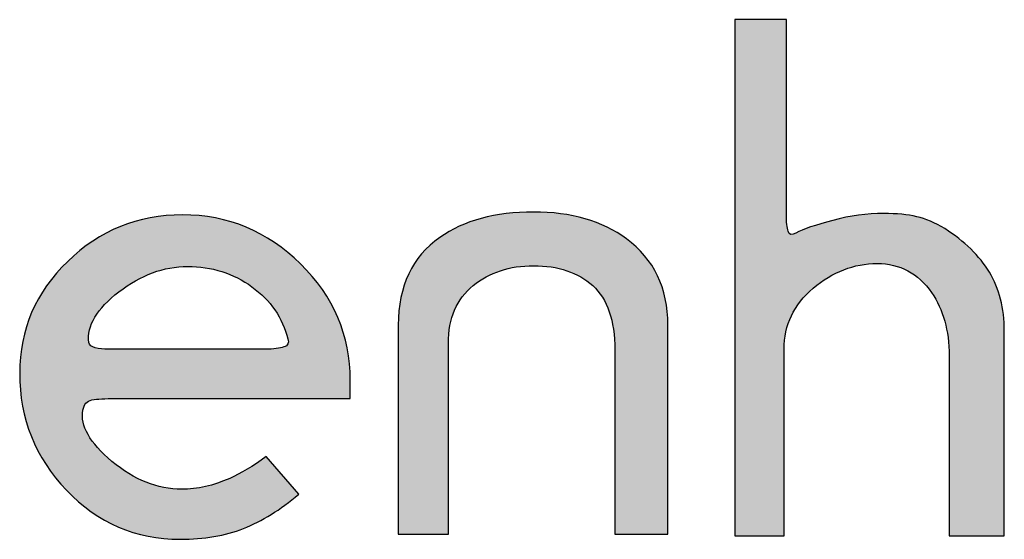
# Model space of a CAD drawing. Header units: millimetres. Extents: x -125 to 300, y 6 to 90.
# Tile 20 of 132: x -14.491 to -13.672, y 22.973 to 23.405. Entities that reach past the tile are written whole.
import ezdxf

# ---------------------------------------------------------------- set-up
doc = ezdxf.new("R2010")
doc.units = ezdxf.units.MM
doc.layers.get('0').update_dxf_attribs({"lineweight": 0})
doc.layers.add('Plano5', color=1, linetype='Continuous')

# ---------------------------------------------------------------- blocks, each defined once
blk = doc.blocks.new('JMULLER')
at = {"layer": 'Plano5', "linetype": 'Continuous', "lineweight": 0}
h = blk.add_hatch(color=7, dxfattribs=at)
h.dxf.hatch_style = 1
edge = h.paths.add_edge_path()
edge.add_spline(control_points=[(137.0095, -14.696), (137.0095, -14.6681), (137.0206, -14.6446), (137.0429, -14.6257), (137.0429, -14.6257), (137.0653, -14.6067), (137.0898, -14.5972), (137.1166, -14.5972)], knot_values=[0.904762, 0.904762, 0.904762, 0.904762, 0.952381, 0.952381, 0.952381, 0.952481, 1, 1, 1, 1], degree=3, periodic=0)
edge.add_spline(control_points=[(137.1166, -14.5972), (137.1166, -14.5972), (137.1166, -14.5972), (137.1166, -14.5972), (137.1166, -14.5972), (137.1428, -14.5972), (137.1638, -14.6084), (137.1794, -14.6307)], knot_values=[0.857143, 0.857143, 0.857143, 0.857143, 0.880953, 0.880953, 0.880953, 0.881053, 0.904762, 0.904762, 0.904762, 0.904762], degree=3, periodic=0)
edge.add_spline(control_points=[(137.1794, -14.6307), (137.1794, -14.6307), (137.1794, -14.6307), (137.1794, -14.6307), (137.1794, -14.6307), (137.1928, -14.6502), (137.1995, -14.6745), (137.1995, -14.7035)], knot_values=[0.809524, 0.809524, 0.809524, 0.809524, 0.833334, 0.833334, 0.833334, 0.833434, 0.857143, 0.857143, 0.857143, 0.857143], degree=3, periodic=0)
edge.add_spline(control_points=[(137.1995, -14.7035), (137.1995, -14.7035), (137.1995, -14.7035), (137.1995, -14.7035), (137.1995, -14.7035), (137.1995, -14.7035), (137.1995, -14.911), (137.1995, -14.911), (137.1995, -14.911), (137.1995, -14.911), (137.1995, -14.911), (137.1995, -14.911)], knot_values=[0.761904, 0.761904, 0.761904, 0.761904, 0.785715, 0.785715, 0.785715, 0.785815, 0.785915, 0.786015, 0.786115, 0.786215, 0.809524, 0.809524, 0.809524, 0.809524], degree=3, periodic=0)
edge.add_spline(control_points=[(137.1995, -14.911), (137.1995, -14.911), (137.2631, -14.911), (137.2631, -14.911), (137.2631, -14.911), (137.2631, -14.911), (137.2631, -14.911), (137.2631, -14.911)], knot_values=[0.714285, 0.714285, 0.714285, 0.714285, 0.738095, 0.738095, 0.738095, 0.738195, 0.761904, 0.761904, 0.761904, 0.761904], degree=3, periodic=0)
edge.add_spline(control_points=[(137.2631, -14.911), (137.2631, -14.911), (137.2631, -14.675), (137.2631, -14.675)], knot_values=[0.666667, 0.666667, 0.666667, 0.666667, 0.714285, 0.714285, 0.714285, 0.714285], degree=3, periodic=0)
edge.add_spline(control_points=[(137.2631, -14.675), (137.2631, -14.675), (137.2631, -14.675), (137.2631, -14.675), (137.2631, -14.675), (137.2631, -14.6488), (137.2574, -14.6262), (137.2459, -14.6072)], knot_values=[0.619048, 0.619048, 0.619048, 0.619048, 0.642858, 0.642858, 0.642858, 0.642958, 0.666667, 0.666667, 0.666667, 0.666667], degree=3, periodic=0)
edge.add_spline(control_points=[(137.2459, -14.6072), (137.2459, -14.6072), (137.2459, -14.6072), (137.2459, -14.6072), (137.2459, -14.6072), (137.2345, -14.5883), (137.2173, -14.5715), (137.1945, -14.557)], knot_values=[0.571429, 0.571429, 0.571429, 0.571429, 0.595239, 0.595239, 0.595239, 0.595339, 0.619048, 0.619048, 0.619048, 0.619048], degree=3, periodic=0)
edge.add_spline(control_points=[(137.1945, -14.557), (137.1945, -14.557), (137.1945, -14.557), (137.1945, -14.557), (137.1945, -14.557), (137.1917, -14.5554), (137.1889, -14.5538), (137.1862, -14.5524)], knot_values=[0.559524, 0.559524, 0.559524, 0.559524, 0.565477, 0.565477, 0.565477, 0.565577, 0.571429, 0.571429, 0.571429, 0.571429], degree=3, periodic=0)
edge.add_spline(control_points=[(137.1862, -14.5524), (137.1807, -14.5496), (137.1753, -14.5473), (137.1701, -14.5455)], knot_values=[0.535715, 0.535715, 0.535715, 0.535715, 0.559524, 0.559524, 0.559524, 0.559524], degree=3, periodic=0)
edge.add_spline(control_points=[(137.1701, -14.5455), (137.1674, -14.5446), (137.1648, -14.5439), (137.1622, -14.5432), (137.1622, -14.5432), (137.1596, -14.5426), (137.1569, -14.542), (137.154, -14.5416)], knot_values=[0.511905, 0.511905, 0.511905, 0.511905, 0.52381, 0.52381, 0.52381, 0.52391, 0.535715, 0.535715, 0.535715, 0.535715], degree=3, periodic=0)
edge.add_spline(control_points=[(137.154, -14.5416), (137.1483, -14.5406), (137.1419, -14.54), (137.135, -14.5397)], knot_values=[0.488095, 0.488095, 0.488095, 0.488095, 0.511905, 0.511905, 0.511905, 0.511905], degree=3, periodic=0)
edge.add_spline(control_points=[(137.135, -14.5397), (137.1315, -14.5395), (137.1279, -14.5395), (137.1241, -14.5395), (137.1241, -14.5395), (137.1194, -14.5395), (137.1146, -14.5396), (137.1098, -14.54)], knot_values=[0.464285, 0.464285, 0.464285, 0.464285, 0.47619, 0.47619, 0.47619, 0.47629, 0.488095, 0.488095, 0.488095, 0.488095], degree=3, periodic=0)
edge.add_spline(control_points=[(137.1098, -14.54), (137.1002, -14.5406), (137.0904, -14.542), (137.0805, -14.5439)], knot_values=[0.440476, 0.440476, 0.440476, 0.440476, 0.464285, 0.464285, 0.464285, 0.464285], degree=3, periodic=0)
edge.add_spline(control_points=[(137.0805, -14.5439), (137.0756, -14.5449), (137.0706, -14.5461), (137.0655, -14.5474), (137.0655, -14.5474), (137.0455, -14.5527), (137.0312, -14.5576), (137.0229, -14.5621)], knot_values=[0.380953, 0.380953, 0.380953, 0.380953, 0.392858, 0.392858, 0.392858, 0.392958, 0.440476, 0.440476, 0.440476, 0.440476], degree=3, periodic=0)
edge.add_spline(control_points=[(137.0229, -14.5621), (137.0229, -14.5621), (137.0229, -14.5621), (137.0229, -14.5621), (137.0229, -14.5621), (137.0184, -14.5648), (137.0155, -14.5642), (137.0141, -14.56)], knot_values=[0.333334, 0.333334, 0.333334, 0.333334, 0.357144, 0.357144, 0.357144, 0.357244, 0.380953, 0.380953, 0.380953, 0.380953], degree=3, periodic=0)
edge.add_spline(control_points=[(137.0136, -14.5583), (137.0133, -14.5571), (137.013, -14.5558), (137.0128, -14.5544)], knot_values=[0.315476, 0.315476, 0.315476, 0.315476, 0.327381, 0.327381, 0.327381, 0.327381], degree=3, periodic=0)
edge.add_spline(control_points=[(137.0128, -14.5544), (137.0125, -14.5522), (137.0122, -14.5498), (137.0121, -14.547)], knot_values=[0.297619, 0.297619, 0.297619, 0.297619, 0.315476, 0.315476, 0.315476, 0.315476], degree=3, periodic=0)
edge.add_spline(control_points=[(137.0121, -14.547), (137.012, -14.5452), (137.012, -14.5432), (137.012, -14.5411), (137.012, -14.5411), (137.012, -14.5389), (137.012, -14.5363), (137.012, -14.5334)], knot_values=[0.261905, 0.261905, 0.261905, 0.261905, 0.27381, 0.27381, 0.27381, 0.27391, 0.297619, 0.297619, 0.297619, 0.297619], degree=3, periodic=0)
edge.add_spline(control_points=[(137.012, -14.5334), (137.012, -14.5305), (137.012, -14.5272), (137.012, -14.5236), (137.012, -14.5236), (137.012, -14.5236), (137.012, -14.316), (137.012, -14.316), (137.012, -14.316), (137.012, -14.316), (137.012, -14.316), (137.012, -14.316)], knot_values=[0.190476, 0.190476, 0.190476, 0.190476, 0.214285, 0.214285, 0.214285, 0.214385, 0.238095, 0.238095, 0.238095, 0.238195, 0.261905, 0.261905, 0.261905, 0.261905], degree=3, periodic=0)
edge.add_spline(control_points=[(137.012, -14.316), (137.012, -14.316), (136.9525, -14.316), (136.9525, -14.316), (136.9525, -14.316)], knot_values=[0.142857, 0.142857, 0.142857, 0.142857, 0.166666, 0.190476, 0.190476, 0.190476, 0.190476], degree=3, periodic=0)
edge.add_spline(control_points=[(136.9525, -14.316), (136.9525, -14.316), (136.9525, -14.911), (136.9525, -14.911)], knot_values=[0.095239, 0.095239, 0.095239, 0.095239, 0.142857, 0.142857, 0.142857, 0.142857], degree=3, periodic=0)
edge.add_spline(control_points=[(136.9525, -14.911), (136.9525, -14.911), (136.9525, -14.911), (136.9525, -14.911), (136.9525, -14.911), (136.9525, -14.911), (137.0095, -14.911), (137.0095, -14.911), (137.0095, -14.911), (137.0095, -14.911), (137.0095, -14.911), (137.0095, -14.911)], knot_values=[0.047619, 0.047619, 0.047619, 0.047619, 0.071429, 0.071429, 0.071429, 0.071529, 0.071629, 0.071729, 0.071829, 0.071929, 0.095239, 0.095239, 0.095239, 0.095239], degree=3, periodic=0)
edge.add_spline(control_points=[(137.0095, -14.911), (137.0095, -14.911), (137.0095, -14.696), (137.0095, -14.696)], knot_values=[0, 0, 0, 0, 0.047619, 0.047619, 0.047619, 0.047619], degree=3, periodic=0)
h = blk.add_hatch(color=7, dxfattribs=at)
h.dxf.hatch_style = 1
edge = h.paths.add_edge_path()
edge.add_spline(control_points=[(136.4524, -14.5976), (136.4524, -14.5976), (136.4524, -14.5976), (136.4524, -14.5976), (136.4524, -14.5976), (136.4141, -14.56), (136.3688, -14.5411), (136.3163, -14.5411)], knot_values=[0.82353, 0.82353, 0.82353, 0.82353, 0.852942, 0.852942, 0.852942, 0.853042, 0.882354, 0.882354, 0.882354, 0.882354], degree=3, periodic=0)
edge.add_spline(control_points=[(136.3163, -14.5411), (136.3163, -14.5411), (136.3163, -14.5411), (136.3163, -14.5411), (136.3163, -14.5411), (136.265, -14.5411), (136.2209, -14.559), (136.1841, -14.5947)], knot_values=[0.764706, 0.764706, 0.764706, 0.764706, 0.794119, 0.794119, 0.794119, 0.794219, 0.82353, 0.82353, 0.82353, 0.82353], degree=3, periodic=0)
edge.add_spline(control_points=[(136.1841, -14.5947), (136.1841, -14.5947), (136.1841, -14.5947), (136.1841, -14.5947), (136.1841, -14.5947), (136.1472, -14.6304), (136.1288, -14.6734), (136.1288, -14.7236)], knot_values=[0.705883, 0.705883, 0.705883, 0.705883, 0.735295, 0.735295, 0.735295, 0.735395, 0.764706, 0.764706, 0.764706, 0.764706], degree=3, periodic=0)
edge.add_spline(control_points=[(136.1288, -14.7236), (136.1288, -14.7236), (136.1288, -14.7236), (136.1288, -14.7236), (136.1288, -14.7236), (136.1288, -14.776), (136.1468, -14.8211), (136.1828, -14.8587)], knot_values=[0.647059, 0.647059, 0.647059, 0.647059, 0.676471, 0.676471, 0.676471, 0.676571, 0.705883, 0.705883, 0.705883, 0.705883], degree=3, periodic=0)
edge.add_spline(control_points=[(136.1828, -14.8587), (136.1828, -14.8587), (136.1828, -14.8587), (136.1828, -14.8587), (136.1828, -14.8587), (136.2188, -14.8964), (136.2625, -14.9152), (136.3138, -14.9152)], knot_values=[0.588236, 0.588236, 0.588236, 0.588236, 0.617648, 0.617648, 0.617648, 0.617748, 0.647059, 0.647059, 0.647059, 0.647059], degree=3, periodic=0)
edge.add_spline(control_points=[(136.3138, -14.9152), (136.3138, -14.9152), (136.3138, -14.9152), (136.3138, -14.9152), (136.3138, -14.9152), (136.3412, -14.9152), (136.3655, -14.911), (136.3867, -14.9027)], knot_values=[0.529412, 0.529412, 0.529412, 0.529412, 0.558824, 0.558824, 0.558824, 0.558924, 0.588236, 0.588236, 0.588236, 0.588236], degree=3, periodic=0)
edge.add_spline(control_points=[(136.3867, -14.9027), (136.3867, -14.9027), (136.3867, -14.9027), (136.3867, -14.9027), (136.3867, -14.9027), (136.4079, -14.8943), (136.4291, -14.8812), (136.4503, -14.8633)], knot_values=[0.470589, 0.470589, 0.470589, 0.470589, 0.500001, 0.500001, 0.500001, 0.500101, 0.529412, 0.529412, 0.529412, 0.529412], degree=3, periodic=0)
edge.add_spline(control_points=[(136.4503, -14.8633), (136.4503, -14.8633), (136.4503, -14.8633), (136.4503, -14.8633), (136.4503, -14.8633), (136.4503, -14.8633), (136.4126, -14.8198), (136.4126, -14.8198)], knot_values=[0.411765, 0.411765, 0.411765, 0.411765, 0.441177, 0.441177, 0.441177, 0.441277, 0.470589, 0.470589, 0.470589, 0.470589], degree=3, periodic=0)
edge.add_spline(control_points=[(136.4126, -14.8198), (136.4126, -14.8198), (136.4088, -14.8226), (136.4051, -14.8252), (136.4015, -14.8277)], knot_values=[0.397059, 0.397059, 0.397059, 0.397059, 0.404412, 0.411765, 0.411765, 0.411765, 0.411765], degree=3, periodic=0)
edge.add_spline(control_points=[(136.4015, -14.8277), (136.3943, -14.8325), (136.3873, -14.8367), (136.3806, -14.8402)], knot_values=[0.367647, 0.367647, 0.367647, 0.367647, 0.397059, 0.397059, 0.397059, 0.397059], degree=3, periodic=0)
edge.add_spline(control_points=[(136.3806, -14.8402), (136.3772, -14.842), (136.374, -14.8435), (136.3708, -14.8449), (136.3708, -14.8449), (136.3518, -14.8533), (136.3334, -14.8575), (136.3155, -14.8575)], knot_values=[0.294118, 0.294118, 0.294118, 0.294118, 0.308824, 0.308824, 0.308824, 0.308924, 0.367647, 0.367647, 0.367647, 0.367647], degree=3, periodic=0)
edge.add_spline(control_points=[(136.3155, -14.8575), (136.3155, -14.8575), (136.3155, -14.8575), (136.3155, -14.8575), (136.3155, -14.8575), (136.2876, -14.8575), (136.2608, -14.8467), (136.2351, -14.8253)], knot_values=[0.235295, 0.235295, 0.235295, 0.235295, 0.264707, 0.264707, 0.264707, 0.264807, 0.294118, 0.294118, 0.294118, 0.294118], degree=3, periodic=0)
edge.add_spline(control_points=[(136.2351, -14.8253), (136.2351, -14.8253), (136.2351, -14.8253), (136.2351, -14.8253), (136.2351, -14.8253), (136.2095, -14.8038), (136.1983, -14.7841), (136.2017, -14.7663)], knot_values=[0.176471, 0.176471, 0.176471, 0.176471, 0.205883, 0.205883, 0.205883, 0.205983, 0.235295, 0.235295, 0.235295, 0.235295], degree=3, periodic=0)
edge.add_spline(control_points=[(136.2017, -14.7663), (136.2017, -14.7663), (136.2017, -14.7663), (136.2017, -14.7663), (136.2017, -14.7663), (136.2028, -14.7596), (136.2063, -14.7557), (136.2121, -14.7545)], knot_values=[0.117648, 0.117648, 0.117648, 0.117648, 0.14706, 0.14706, 0.14706, 0.14716, 0.176471, 0.176471, 0.176471, 0.176471], degree=3, periodic=0)
edge.add_spline(control_points=[(136.2121, -14.7545), (136.2121, -14.7545), (136.2121, -14.7545), (136.2121, -14.7545), (136.2121, -14.7545), (136.2136, -14.7543), (136.2152, -14.754), (136.2171, -14.7538)], knot_values=[0.102941, 0.102941, 0.102941, 0.102941, 0.110295, 0.110295, 0.110295, 0.110395, 0.117648, 0.117648, 0.117648, 0.117648], degree=3, periodic=0)
edge.add_spline(control_points=[(136.2171, -14.7538), (136.2208, -14.7534), (136.2254, -14.7531), (136.2308, -14.753)], knot_values=[0.07353, 0.07353, 0.07353, 0.07353, 0.102941, 0.102941, 0.102941, 0.102941], degree=3, periodic=0)
edge.add_spline(control_points=[(136.2308, -14.753), (136.2335, -14.7529), (136.2364, -14.7529), (136.2395, -14.7529), (136.2395, -14.7529), (136.2395, -14.7529), (136.5097, -14.7529), (136.5097, -14.7529)], knot_values=[0, 0, 0, 0, 0.014706, 0.014706, 0.014706, 0.014806, 0.07353, 0.07353, 0.07353, 0.07353], degree=3, periodic=0)
edge.add_spline(control_points=[(136.5097, -14.7529), (136.5097, -14.7484), (136.5097, -14.7414), (136.5097, -14.7319), (136.5097, -14.7319), (136.5097, -14.6801), (136.4906, -14.6353), (136.4524, -14.5976)], knot_values=[0.882354, 0.882354, 0.882354, 0.882354, 0.941177, 0.941177, 0.941177, 0.941277, 1, 1, 1, 1], degree=3, periodic=0)
edge = h.paths.add_edge_path(flags=16)
edge.add_spline(control_points=[(136.3963, -14.624), (136.3963, -14.624), (136.3963, -14.624), (136.3963, -14.624), (136.3963, -14.624), (136.4178, -14.6396), (136.4316, -14.6597), (136.4377, -14.6842)], knot_values=[0, 0, 0, 0, 0.045455, 0.045455, 0.045455, 0.045555, 0.09091, 0.09091, 0.09091, 0.09091], degree=3, periodic=0)
edge.add_spline(control_points=[(136.4377, -14.6842), (136.4394, -14.6887), (136.4379, -14.6918), (136.4331, -14.6934), (136.4331, -14.6934), (136.4325, -14.6937), (136.4319, -14.6939), (136.4312, -14.694)], knot_values=[0.897727, 0.897727, 0.897727, 0.897727, 0.988636, 0.988636, 0.988636, 0.988736, 1, 1, 1, 1], degree=3, periodic=0)
edge.add_spline(control_points=[(136.4312, -14.694), (136.4299, -14.6944), (136.4284, -14.6947), (136.4268, -14.695)], knot_values=[0.875, 0.875, 0.875, 0.875, 0.897727, 0.897727, 0.897727, 0.897727], degree=3, periodic=0)
edge.add_spline(control_points=[(136.4268, -14.695), (136.4243, -14.6954), (136.4215, -14.6956), (136.4184, -14.6958)], knot_values=[0.84091, 0.84091, 0.84091, 0.84091, 0.875, 0.875, 0.875, 0.875], degree=3, periodic=0)
edge.add_spline(control_points=[(136.4184, -14.6958), (136.4164, -14.6959), (136.4141, -14.696), (136.4118, -14.696), (136.4118, -14.696), (136.4101, -14.696), (136.4081, -14.696), (136.4057, -14.696)], knot_values=[0.772727, 0.772727, 0.772727, 0.772727, 0.795455, 0.795455, 0.795455, 0.795555, 0.84091, 0.84091, 0.84091, 0.84091], degree=3, periodic=0)
edge.add_spline(control_points=[(136.4057, -14.696), (136.4033, -14.696), (136.4006, -14.696), (136.3975, -14.696), (136.3975, -14.696), (136.3975, -14.696), (136.2418, -14.696), (136.2418, -14.696), (136.2418, -14.696)], knot_values=[0.636364, 0.636364, 0.636364, 0.636364, 0.681818, 0.681818, 0.681818, 0.681918, 0.727273, 0.772727, 0.772727, 0.772727, 0.772727], degree=3, periodic=0)
edge.add_spline(control_points=[(136.2418, -14.696), (136.2407, -14.696), (136.2393, -14.696), (136.2374, -14.696)], knot_values=[0.590909, 0.590909, 0.590909, 0.590909, 0.636364, 0.636364, 0.636364, 0.636364], degree=3, periodic=0)
edge.add_spline(control_points=[(136.2374, -14.696), (136.2356, -14.696), (136.2335, -14.696), (136.231, -14.696), (136.231, -14.696), (136.2296, -14.696), (136.2282, -14.6959), (136.2269, -14.6959)], knot_values=[0.522727, 0.522727, 0.522727, 0.522727, 0.568181, 0.568181, 0.568181, 0.568281, 0.590909, 0.590909, 0.590909, 0.590909], degree=3, periodic=0)
edge.add_spline(control_points=[(136.2269, -14.6959), (136.2255, -14.6958), (136.2242, -14.6957), (136.223, -14.6955)], knot_values=[0.5, 0.5, 0.5, 0.5, 0.522727, 0.522727, 0.522727, 0.522727], degree=3, periodic=0)
edge.add_spline(control_points=[(136.2193, -14.695), (136.2181, -14.6948), (136.217, -14.6946), (136.2159, -14.6943), (136.2159, -14.6943), (136.2153, -14.6941), (136.2148, -14.694), (136.2143, -14.6938)], knot_values=[0.443181, 0.443181, 0.443181, 0.443181, 0.465909, 0.465909, 0.465909, 0.466009, 0.477273, 0.477273, 0.477273, 0.477273], degree=3, periodic=0)
edge.add_spline(control_points=[(136.2111, -14.6923), (136.2108, -14.6921), (136.2105, -14.6919), (136.2102, -14.6916)], knot_values=[0.403409, 0.403409, 0.403409, 0.403409, 0.414773, 0.414773, 0.414773, 0.414773], degree=3, periodic=0)
edge.add_spline(control_points=[(136.2085, -14.6889), (136.2084, -14.6888), (136.2084, -14.6886), (136.2084, -14.6884), (136.2084, -14.6884), (136.2061, -14.6689), (136.2177, -14.6494), (136.2431, -14.6298)], knot_values=[0.272728, 0.272728, 0.272728, 0.272728, 0.278411, 0.278411, 0.278411, 0.278511, 0.369319, 0.369319, 0.369319, 0.369319], degree=3, periodic=0)
edge.add_spline(control_points=[(136.2431, -14.6298), (136.2431, -14.6298), (136.2431, -14.6298), (136.2431, -14.6298), (136.2431, -14.6298), (136.2685, -14.6103), (136.2948, -14.6006), (136.3222, -14.6006)], knot_values=[0.181819, 0.181819, 0.181819, 0.181819, 0.227274, 0.227274, 0.227274, 0.227374, 0.272728, 0.272728, 0.272728, 0.272728], degree=3, periodic=0)
edge.add_spline(control_points=[(136.3222, -14.6006), (136.3222, -14.6006), (136.3222, -14.6006), (136.3222, -14.6006), (136.3222, -14.6006), (136.3501, -14.6006), (136.3748, -14.6084), (136.3963, -14.624)], knot_values=[0.09091, 0.09091, 0.09091, 0.09091, 0.136365, 0.136365, 0.136365, 0.136465, 0.181819, 0.181819, 0.181819, 0.181819], degree=3, periodic=0)
h = blk.add_hatch(color=7, dxfattribs=at)
h.dxf.hatch_style = 1
edge = h.paths.add_edge_path()
edge.add_spline(control_points=[(136.7207, -14.5997), (136.7207, -14.5997), (136.7207, -14.5997), (136.7207, -14.5997), (136.7207, -14.5997), (136.7491, -14.5997), (136.7719, -14.6074), (136.7889, -14.6227)], knot_values=[0.785715, 0.785715, 0.785715, 0.785715, 0.82143, 0.82143, 0.82143, 0.82153, 0.857144, 0.857144, 0.857144, 0.857144], degree=3, periodic=0)
edge.add_spline(control_points=[(136.7889, -14.6227), (136.7889, -14.6227), (136.7889, -14.6227), (136.7889, -14.6227), (136.7889, -14.6227), (136.8059, -14.6381), (136.8144, -14.6628), (136.8144, -14.6968)], knot_values=[0.714286, 0.714286, 0.714286, 0.714286, 0.750001, 0.750001, 0.750001, 0.750101, 0.785715, 0.785715, 0.785715, 0.785715], degree=3, periodic=0)
edge.add_spline(control_points=[(136.8144, -14.6968), (136.8144, -14.6968), (136.8144, -14.6968), (136.8144, -14.6968), (136.8144, -14.6968), (136.8144, -14.6968), (136.8144, -14.9094), (136.8144, -14.9094)], knot_values=[0.642858, 0.642858, 0.642858, 0.642858, 0.678572, 0.678572, 0.678572, 0.678672, 0.714286, 0.714286, 0.714286, 0.714286], degree=3, periodic=0)
edge.add_spline(control_points=[(136.8144, -14.9094), (136.8144, -14.9094), (136.8755, -14.9094), (136.8755, -14.9094)], knot_values=[0.571429, 0.571429, 0.571429, 0.571429, 0.642856, 0.642856, 0.642856, 0.642856], degree=3, periodic=0)
edge.add_spline(control_points=[(136.8755, -14.9094), (136.8755, -14.9094), (136.8755, -14.6683), (136.8755, -14.6683)], knot_values=[0.500001, 0.500001, 0.500001, 0.500001, 0.571428, 0.571428, 0.571428, 0.571428], degree=3, periodic=0)
edge.add_spline(control_points=[(136.8755, -14.6683), (136.8755, -14.6683), (136.8755, -14.6683), (136.8755, -14.6683), (136.8755, -14.6683), (136.8755, -14.6254), (136.8596, -14.5922), (136.8278, -14.5688)], knot_values=[0.428572, 0.428572, 0.428572, 0.428572, 0.464287, 0.464287, 0.464287, 0.464387, 0.500001, 0.500001, 0.500001, 0.500001], degree=3, periodic=0)
edge.add_spline(control_points=[(136.8278, -14.5688), (136.8278, -14.5688), (136.8278, -14.5688), (136.8278, -14.5688), (136.8278, -14.5688), (136.7999, -14.5481), (136.7642, -14.5378), (136.7207, -14.5378)], knot_values=[0.357144, 0.357144, 0.357144, 0.357144, 0.392858, 0.392858, 0.392858, 0.392958, 0.428572, 0.428572, 0.428572, 0.428572], degree=3, periodic=0)
edge.add_spline(control_points=[(136.7207, -14.5378), (136.7207, -14.5378), (136.7207, -14.5378), (136.7207, -14.5378), (136.7207, -14.5378), (136.6766, -14.5378), (136.6406, -14.5476), (136.6127, -14.5671)], knot_values=[0.285715, 0.285715, 0.285715, 0.285715, 0.32143, 0.32143, 0.32143, 0.32153, 0.357144, 0.357144, 0.357144, 0.357144], degree=3, periodic=0)
edge.add_spline(control_points=[(136.6127, -14.5671), (136.6127, -14.5671), (136.6127, -14.5671), (136.6127, -14.5671), (136.6127, -14.5671), (136.5809, -14.5894), (136.565, -14.6231), (136.565, -14.6683)], knot_values=[0.214286, 0.214286, 0.214286, 0.214286, 0.250001, 0.250001, 0.250001, 0.250101, 0.285715, 0.285715, 0.285715, 0.285715], degree=3, periodic=0)
edge.add_spline(control_points=[(136.565, -14.6683), (136.565, -14.6683), (136.565, -14.6683), (136.565, -14.6683), (136.565, -14.6683), (136.565, -14.6683), (136.565, -14.9094), (136.565, -14.9094)], knot_values=[0.142858, 0.142858, 0.142858, 0.142858, 0.178572, 0.178572, 0.178572, 0.178673, 0.214286, 0.214286, 0.214286, 0.214286], degree=3, periodic=0)
edge.add_spline(control_points=[(136.565, -14.9094), (136.565, -14.9094), (136.6227, -14.9094), (136.6227, -14.9094)], knot_values=[0.071429, 0.071429, 0.071429, 0.071429, 0.142856, 0.142856, 0.142856, 0.142856], degree=3, periodic=0)
edge.add_spline(control_points=[(136.6227, -14.9094), (136.6227, -14.9094), (136.6227, -14.6893), (136.6227, -14.6893)], knot_values=[0, 0, 0, 0, 0.071428, 0.071428, 0.071428, 0.071428], degree=3, periodic=0)
edge.add_spline(control_points=[(136.6227, -14.6893), (136.6227, -14.6602), (136.6322, -14.6381), (136.6512, -14.6227), (136.6512, -14.6227), (136.6701, -14.6074), (136.6933, -14.5997), (136.7207, -14.5997)], knot_values=[0.857144, 0.857144, 0.857144, 0.857144, 0.928572, 0.928572, 0.928572, 0.928672, 1, 1, 1, 1], degree=3, periodic=0)
at = {"layer": 'Plano5', "color": 7}
for points, knots in [([(137.0095, -14.696), (137.0095, -14.696), (137.0095, -14.911), (137.0095, -14.911), (137.0095, -14.911), (137.0095, -14.911), (136.9525, -14.911), (136.9525, -14.911), (136.9525, -14.911), (136.9525, -14.911), (136.9525, -14.316), (136.9525, -14.316), (136.9525, -14.316), (136.9525, -14.316), (137.012, -14.316), (137.012, -14.316), (137.012, -14.316), (137.012, -14.316), (137.012, -14.5236), (137.012, -14.5236), (137.012, -14.5236), (137.012, -14.5308), (137.012, -14.5367), (137.012, -14.5411), (137.012, -14.5411), (137.012, -14.5495), (137.0127, -14.5558), (137.0141, -14.56), (137.0141, -14.56), (137.0155, -14.5642), (137.0184, -14.5648), (137.0229, -14.5621), (137.0229, -14.5621), (137.0312, -14.5576), (137.0455, -14.5527), (137.0655, -14.5474), (137.0655, -14.5474), (137.0856, -14.5421), (137.1052, -14.5395), (137.1241, -14.5395), (137.1241, -14.5395), (137.1392, -14.5395), (137.1519, -14.5407), (137.1622, -14.5432), (137.1622, -14.5432), (137.1726, -14.5457), (137.1833, -14.5503), (137.1945, -14.557), (137.1945, -14.557), (137.2173, -14.5715), (137.2345, -14.5883), (137.2459, -14.6072), (137.2459, -14.6072), (137.2574, -14.6262), (137.2631, -14.6488), (137.2631, -14.675), (137.2631, -14.675), (137.2631, -14.675), (137.2631, -14.911), (137.2631, -14.911), (137.2631, -14.911), (137.2631, -14.911), (137.1995, -14.911), (137.1995, -14.911), (137.1995, -14.911), (137.1995, -14.911), (137.1995, -14.7035), (137.1995, -14.7035), (137.1995, -14.7035), (137.1995, -14.6745), (137.1928, -14.6502), (137.1794, -14.6307), (137.1794, -14.6307), (137.1638, -14.6084), (137.1428, -14.5972), (137.1166, -14.5972), (137.1166, -14.5972), (137.0898, -14.5972), (137.0653, -14.6067), (137.0429, -14.6257), (137.0429, -14.6257), (137.0206, -14.6446), (137.0095, -14.6681), (137.0095, -14.696)], [0, 0, 0, 0, 0.047619, 0.047619, 0.047619, 0.047619, 0.095238, 0.095238, 0.095238, 0.095238, 0.142857, 0.142857, 0.142857, 0.142857, 0.190476, 0.190476, 0.190476, 0.190476, 0.238095, 0.238095, 0.238095, 0.238095, 0.285714, 0.285714, 0.285714, 0.285714, 0.333333, 0.333333, 0.333333, 0.333333, 0.380952, 0.380952, 0.380952, 0.380952, 0.428571, 0.428571, 0.428571, 0.428571, 0.47619, 0.47619, 0.47619, 0.47619, 0.52381, 0.52381, 0.52381, 0.52381, 0.571429, 0.571429, 0.571429, 0.571429, 0.619048, 0.619048, 0.619048, 0.619048, 0.666667, 0.666667, 0.666667, 0.666667, 0.714286, 0.714286, 0.714286, 0.714286, 0.761905, 0.761905, 0.761905, 0.761905, 0.809524, 0.809524, 0.809524, 0.809524, 0.857143, 0.857143, 0.857143, 0.857143, 0.904762, 0.904762, 0.904762, 0.904762, 0.952381, 0.952381, 0.952381, 0.952381, 1, 1, 1, 1]), ([(136.5097, -14.7529), (136.5097, -14.7529), (136.2395, -14.7529), (136.2395, -14.7529), (136.2395, -14.7529), (136.227, -14.7529), (136.218, -14.7534), (136.2121, -14.7545), (136.2121, -14.7545), (136.2063, -14.7557), (136.2028, -14.7596), (136.2017, -14.7663), (136.2017, -14.7663), (136.1983, -14.7841), (136.2095, -14.8038), (136.2351, -14.8253), (136.2351, -14.8253), (136.2608, -14.8467), (136.2876, -14.8575), (136.3155, -14.8575), (136.3155, -14.8575), (136.3334, -14.8575), (136.3518, -14.8533), (136.3708, -14.8449), (136.3708, -14.8449), (136.3836, -14.8393), (136.3975, -14.831), (136.4126, -14.8198), (136.4126, -14.8198), (136.4126, -14.8198), (136.4503, -14.8633), (136.4503, -14.8633), (136.4503, -14.8633), (136.4291, -14.8812), (136.4079, -14.8943), (136.3867, -14.9027), (136.3867, -14.9027), (136.3655, -14.911), (136.3412, -14.9152), (136.3138, -14.9152), (136.3138, -14.9152), (136.2625, -14.9152), (136.2188, -14.8964), (136.1828, -14.8587), (136.1828, -14.8587), (136.1468, -14.8211), (136.1288, -14.776), (136.1288, -14.7236), (136.1288, -14.7236), (136.1288, -14.6734), (136.1472, -14.6304), (136.1841, -14.5947), (136.1841, -14.5947), (136.2209, -14.559), (136.265, -14.5411), (136.3163, -14.5411), (136.3163, -14.5411), (136.3688, -14.5411), (136.4141, -14.56), (136.4524, -14.5976), (136.4524, -14.5976), (136.4906, -14.6353), (136.5097, -14.6801), (136.5097, -14.7319), (136.5097, -14.7319), (136.5097, -14.7414), (136.5097, -14.7484), (136.5097, -14.7529)], [0, 0, 0, 0, 0.058824, 0.058824, 0.058824, 0.058824, 0.117647, 0.117647, 0.117647, 0.117647, 0.176471, 0.176471, 0.176471, 0.176471, 0.235294, 0.235294, 0.235294, 0.235294, 0.294118, 0.294118, 0.294118, 0.294118, 0.352941, 0.352941, 0.352941, 0.352941, 0.411765, 0.411765, 0.411765, 0.411765, 0.470588, 0.470588, 0.470588, 0.470588, 0.529412, 0.529412, 0.529412, 0.529412, 0.588235, 0.588235, 0.588235, 0.588235, 0.647059, 0.647059, 0.647059, 0.647059, 0.705882, 0.705882, 0.705882, 0.705882, 0.764706, 0.764706, 0.764706, 0.764706, 0.823529, 0.823529, 0.823529, 0.823529, 0.882353, 0.882353, 0.882353, 0.882353, 0.941176, 0.941176, 0.941176, 0.941176, 1, 1, 1, 1]), ([(136.6227, -14.6893), (136.6227, -14.6893), (136.6227, -14.9094), (136.6227, -14.9094), (136.6227, -14.9094), (136.6227, -14.9094), (136.565, -14.9094), (136.565, -14.9094), (136.565, -14.9094), (136.565, -14.9094), (136.565, -14.6683), (136.565, -14.6683), (136.565, -14.6683), (136.565, -14.6231), (136.5809, -14.5894), (136.6127, -14.5671), (136.6127, -14.5671), (136.6406, -14.5476), (136.6766, -14.5378), (136.7207, -14.5378), (136.7207, -14.5378), (136.7642, -14.5378), (136.7999, -14.5481), (136.8278, -14.5688), (136.8278, -14.5688), (136.8596, -14.5922), (136.8755, -14.6254), (136.8755, -14.6683), (136.8755, -14.6683), (136.8755, -14.6683), (136.8755, -14.9094), (136.8755, -14.9094), (136.8755, -14.9094), (136.8755, -14.9094), (136.8144, -14.9094), (136.8144, -14.9094), (136.8144, -14.9094), (136.8144, -14.9094), (136.8144, -14.6968), (136.8144, -14.6968), (136.8144, -14.6968), (136.8144, -14.6628), (136.8059, -14.6381), (136.7889, -14.6227), (136.7889, -14.6227), (136.7719, -14.6074), (136.7491, -14.5997), (136.7207, -14.5997), (136.7207, -14.5997), (136.6933, -14.5997), (136.6701, -14.6074), (136.6512, -14.6227), (136.6512, -14.6227), (136.6322, -14.6381), (136.6227, -14.6602), (136.6227, -14.6893)], [0, 0, 0, 0, 0.071429, 0.071429, 0.071429, 0.071429, 0.142857, 0.142857, 0.142857, 0.142857, 0.214286, 0.214286, 0.214286, 0.214286, 0.285714, 0.285714, 0.285714, 0.285714, 0.357143, 0.357143, 0.357143, 0.357143, 0.428571, 0.428571, 0.428571, 0.428571, 0.5, 0.5, 0.5, 0.5, 0.571429, 0.571429, 0.571429, 0.571429, 0.642857, 0.642857, 0.642857, 0.642857, 0.714286, 0.714286, 0.714286, 0.714286, 0.785714, 0.785714, 0.785714, 0.785714, 0.857143, 0.857143, 0.857143, 0.857143, 0.928571, 0.928571, 0.928571, 0.928571, 1, 1, 1, 1]), ([(136.4377, -14.6842), (136.4316, -14.6597), (136.4178, -14.6396), (136.3963, -14.624), (136.3963, -14.624), (136.3748, -14.6084), (136.3501, -14.6006), (136.3222, -14.6006), (136.3222, -14.6006), (136.2948, -14.6006), (136.2685, -14.6103), (136.2431, -14.6298), (136.2431, -14.6298), (136.2177, -14.6494), (136.2061, -14.6689), (136.2084, -14.6884), (136.2084, -14.6884), (136.2089, -14.6912), (136.2114, -14.6932), (136.2159, -14.6943), (136.2159, -14.6943), (136.2203, -14.6954), (136.2254, -14.696), (136.231, -14.696), (136.231, -14.696), (136.236, -14.696), (136.2396, -14.696), (136.2418, -14.696), (136.2418, -14.696), (136.2418, -14.696), (136.3975, -14.696), (136.3975, -14.696), (136.3975, -14.696), (136.4037, -14.696), (136.4084, -14.696), (136.4118, -14.696), (136.4118, -14.696), (136.4213, -14.696), (136.4284, -14.6951), (136.4331, -14.6934), (136.4331, -14.6934), (136.4379, -14.6918), (136.4394, -14.6887), (136.4377, -14.6842)], [0, 0, 0, 0, 0.090909, 0.090909, 0.090909, 0.090909, 0.181818, 0.181818, 0.181818, 0.181818, 0.272727, 0.272727, 0.272727, 0.272727, 0.363636, 0.363636, 0.363636, 0.363636, 0.454545, 0.454545, 0.454545, 0.454545, 0.545455, 0.545455, 0.545455, 0.545455, 0.636364, 0.636364, 0.636364, 0.636364, 0.727273, 0.727273, 0.727273, 0.727273, 0.818182, 0.818182, 0.818182, 0.818182, 0.909091, 0.909091, 0.909091, 0.909091, 1, 1, 1, 1])]:
    blk.add_open_spline(points, degree=3, knots=knots, dxfattribs=at)

msp = doc.modelspace()

# ---------------------------------------------------------------- block references
at = {"color": 0, "xscale": 0.7218114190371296, "yscale": 0.7218114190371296, "zscale": 0.7218114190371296}
msp.add_blockref('JMULLER', (-112.74996, 33.73873), dxfattribs=at)
msp.add_blockref('JMULLER', (-112.74996, 33.73873), dxfattribs=at)

doc.saveas('drawing.dxf')
